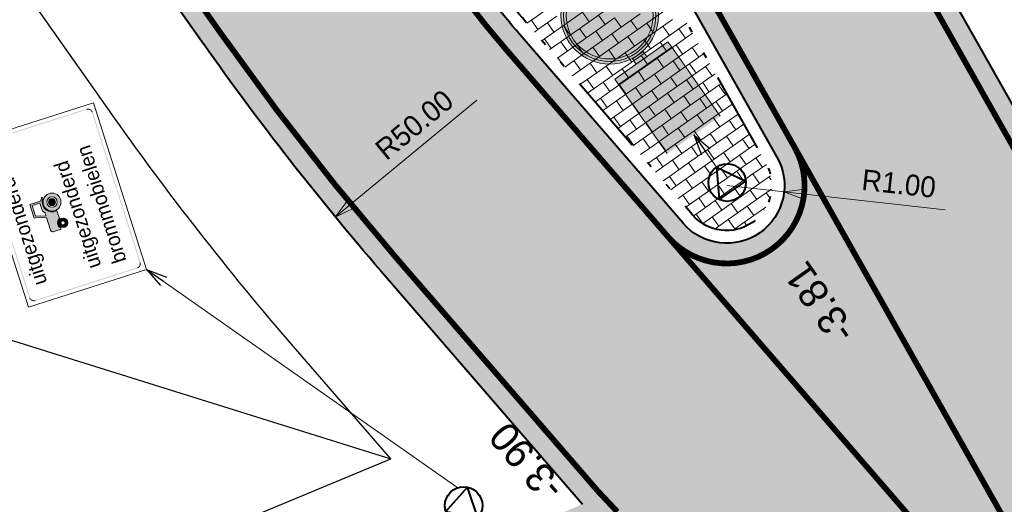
# Model space of a CAD drawing. Header units: metres. Extents: x 148316 to 148653, y 486436 to 486744.
# Tile 23 of 110: x 148439.91 to 148456.98, y 486544.43 to 486552.81. Entities that reach past the tile are written whole.
import ezdxf

# ---------------------------------------------------------------- set-up
doc = ezdxf.new("R2010")
doc.units = ezdxf.units.M
doc.header["$MEASUREMENT"] = 0
doc.linetypes.add('1-1 (0.10)', pattern=[2, 1, -1])
doc.linetypes.add('rws', pattern=[2.74, 1.4, -0.4, 0.07, -0.4, 0.07, -0.4])
doc.layers.get('Defpoints').update_dxf_attribs({"color": 253, "lineweight": 13})
for name, color, linetype, lineweight in [('BWR-nieuw-band-basislijn_GV', 7, 'Continuous', 40), ('BWR-nieuw-band-trottoir rws 115¯225x240 betonrug_GV', 94, 'rws_b', 40), ('BWR-nieuw-belijning-1-1 streep dik 100', 51, '1-1 (0.10)', 0), ('BWR-nieuw-belijning-kantstreep dik 100', 51, 'Continuous', 0), ('BWR-nieuw-raster-cel verharding_GV', 7, 'Continuous', 40), ('BWR-nieuw-straatmeubilair', 7, 'Continuous', 40), ('Level 1', 7, 'Continuous', 0), ('N-WA-VW-VERKEERSTEKEN_BORD-G', 7, 'Continuous', 30), ('N-WE-VW-MARKERING_PUNTSTUK-G', 7, 'Continuous', 30), ('N-WE-VW-VERKEERSTEKEN_BORD_ONDERBORD-S-100', 7, 'Continuous', 30), ('WVB-dim-terr-maatvoering 018', 7, 'Continuous', 13), ('WVB-pen-dik 025', 1, 'Continuous', 30), ('WVB-pen-dik 035', 1, 'Continuous', 40), ('WVB-raster-20%', 254, 'Continuous', 30), ('WVB-tekst-dik 025', 1, 'Continuous', 30)]:
    doc.layers.add(name, color=color, linetype=linetype, lineweight=lineweight)
doc.styles.add('1 200   0.18', font='WORKING.shx', dxfattribs={"height": 0.36})
doc.styles.add('1 200   0.25', font='WORKING.shx', dxfattribs={"height": 0.5})
doc.styles.add('1 500   0.25', font='WORKING.shx', dxfattribs={"height": 1.25})
doc.styles.add('Style-WORKING', font='WORKING.shx')
doc.linetypes.add('rws_b', pattern='A,1.4,-0.4,0.07,-0.23,["B",Style-WORKING,S=0.36,R=0,X=-0.104,Y=-0.19],-0.17,0.07,-1.86', length=4.2)
doc.dimstyles.new('Note 1 200', dxfattribs={"dimtxt": 0.36, "dimasz": 0.36, "dimexe": 0.18, "dimexo": 0.0625, "dimgap": 0.18, "dimtad": 1, "dimzin": 0, "dimdsep": 46, "dimtxsty": '1 200   0.18', "dimblk": 'TerminatorOpen_0.5', "dimcen": 0, "dimclrd": 256, "dimclre": 256, "dimclrt": 1, "dimazin": 0, "dimtfac": 1, "dimtdec": 0, "dimtmove": 1, "dimatfit": 1, "dimldrblk": 'TerminatorOpen_0.5', "dimfxl": 0.18, "dimfxlon": 1, "dimfrac": 2, "dimtolj": 1, "dimtzin": 0, "dimlwd": -1, "dimlwe": -1, "dimarcsym": 0})
doc.dimstyles.new('TER 1 200', dxfattribs={"dimtxt": 0.36, "dimasz": 0.36, "dimexe": 0.18, "dimexo": 0.0625, "dimgap": 0.18, "dimtad": 1, "dimzin": 0, "dimdsep": 46, "dimtxsty": '1 200   0.18', "dimblk": 'TerminatorOpen_0.5', "dimcen": 0, "dimse1": 1, "dimse2": 1, "dimclrd": 256, "dimclre": 256, "dimclrt": 7, "dimazin": 0, "dimtfac": 1, "dimtdec": 0, "dimtmove": 1, "dimatfit": 1, "dimldrblk": 'TerminatorOpen_0.5', "dimfxl": 0.18, "dimfxlon": 1, "dimfrac": 2, "dimtolj": 1, "dimtzin": 0, "dimlwd": -1, "dimlwe": -1, "dimarcsym": 0})

# ---------------------------------------------------------------- blocks, each defined once
blk = doc.blocks.new('TerminatorOpen_0.5')
at = {"color": 0, "linetype": 'ByBlock', "lineweight": -2}
for q in [(-1, 0.25), (-1, 0), (-1, -0.25)]:
    blk.add_line((0, 0), q, dxfattribs=at)
blk = doc.blocks.new('*D76')
at = {"layer": 'Defpoints', "color": 0, "lineweight": 40, "transparency": 16777216}
for p in [(148483.979, 486581.185), (148445.382, 486549.399)]:
    blk.add_point(p, dxfattribs=at)
at = {"layer": 'WVB-dim-terr-maatvoering 018', "transparency": 16777216}
blk.add_line((148447.835, 486551.42), (148445.66, 486549.628), dxfattribs=at)
at = {"layer": 'WVB-dim-terr-maatvoering 018', "transparency": 16777216, "xscale": 0.36, "yscale": 0.36, "zscale": 0.36, "rotation": 219.4732350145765}
blk.add_blockref('TerminatorOpen_0.5', (148445.382, 486549.399), dxfattribs=at)
at = {"layer": 'WVB-dim-terr-maatvoering 018', "color": 7, "transparency": 16777216, "insert": (148446.753, 486550.995), "char_height": 0.36, "attachment_point": 5, "rotation": 39.4732, "style": '1 200   0.18'}
blk.add_mtext('\\A1;\\C7;R50.00', dxfattribs=at)
blk = doc.blocks.new('*D77')
at = {"layer": 'Defpoints', "color": 0, "lineweight": 40, "transparency": 16777216}
for p in [(148454.413, 486556.089), (148411.613, 486530.24)]:
    blk.add_point(p, dxfattribs=at)
at = {"layer": 'WVB-dim-terr-maatvoering 018', "transparency": 16777216}
blk.add_line((148451.901, 486554.572), (148454.105, 486555.903), dxfattribs=at)
at = {"layer": 'WVB-dim-terr-maatvoering 018', "transparency": 16777216, "xscale": 0.36, "yscale": 0.36, "zscale": 0.36, "rotation": 31.12999339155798}
blk.add_blockref('TerminatorOpen_0.5', (148454.413, 486556.089), dxfattribs=at)
at = {"layer": 'WVB-dim-terr-maatvoering 018', "color": 7, "transparency": 16777216, "insert": (148452.662, 486555.452), "char_height": 0.36, "attachment_point": 5, "rotation": 31.13, "style": '1 200   0.18'}
blk.add_mtext('\\A1;\\C7;R50.00', dxfattribs=at)
blk = doc.blocks.new('*D78')
at = {"layer": 'Defpoints', "color": 0, "lineweight": 40, "transparency": 16777216}
for p in [(148450.515, 486554.861), (148437.847, 486546.828)]:
    blk.add_point(p, dxfattribs=at)
at = {"layer": 'WVB-dim-terr-maatvoering 018', "transparency": 16777216}
blk.add_line((148448.169, 486553.374), (148450.211, 486554.668), dxfattribs=at)
at = {"layer": 'WVB-dim-terr-maatvoering 018', "transparency": 16777216, "xscale": 0.36, "yscale": 0.36, "zscale": 0.36, "rotation": 32.37775352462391}
blk.add_blockref('TerminatorOpen_0.5', (148450.515, 486554.861), dxfattribs=at)
at = {"layer": 'WVB-dim-terr-maatvoering 018', "color": 7, "transparency": 16777216, "insert": (148448.845, 486554.228), "char_height": 0.36, "attachment_point": 5, "rotation": 32.3778, "style": '1 200   0.18'}
blk.add_mtext('\\A1;\\C7;R15.00', dxfattribs=at)
blk = doc.blocks.new('RVVBOR')
at = {"layer": 'BWR-nieuw-straatmeubilair'}
for p, q in [((0, 0.325), (-0.281, -0.163)), ((0, 0.325), (0.282, -0.163)), ((-0.281, -0.163), (0.282, -0.163))]:
    blk.add_line(p, q, dxfattribs=at)
blk.add_circle((0, 0), 0.325, dxfattribs=at)
blk = doc.blocks.new('N-SVW-VERKEERSTEKEN_BORD_D02RBB22-SO')
at = {"linetype": 'Continuous', "true_color": 0x007dc8, "extrusion": (0, 0, -1)}
blk.add_hatch(color=152, dxfattribs=at).paths.add_polyline_path([(16.32, 38.68), (10.25, 44.75), (0, 34.48), (-0.01, 53.25, -0.414322), (25.12, 28.12, -0.414105), (0.01, 3), (0, 16.19), (14.23, 18.77, 0.656866), (14.94, 21.82), (5.4, 27.76)])
at = {"linetype": 'Continuous', "true_color": 0x007dc8}
for points in [[(25.18, 36.79), (26.6, 37.27, 0.577878), (-21.25, 46.55), (-20.12, 45.57, -0.577878)], [(0.01, 53.25), (0, 34.48), (0.67, 33.81), (6.46, 43.15, -0.66261), (9.64, 42.66), (14.51, 15.92, -0.52003), (12.53, 13.91), (0, 16.19), (-0.01, 3, 0.414322), (25.12, 28.12, 0.414105)], [(-20.12, 45.57), (-21.25, 46.55, 0.180494), (-28.12, 28.12, 0.414214), (0, 0), (0, 1.5, -0.414214), (-26.62, 28.12, -0.180494)], [(28.12, 28.12, 0.083022), (26.6, 37.27), (25.18, 36.79, -0.083022), (26.62, 28.12, -0.414214), (0, 1.5), (0, 0, 0.414214)]]:
    blk.add_hatch(color=152, dxfattribs=at).paths.add_polyline_path(points)
at = {"linetype": 'Continuous'}
for points in [[(-20.12, 45.57), (-18.98, 44.58, -0.577878), (23.76, 36.3), (25.18, 36.79, 0.577878)], [(0, 34.48), (-10.25, 44.75), (-16.32, 38.68), (-5.4, 27.76), (-14.94, 21.82, 0.656866), (-14.23, 18.77), (0, 16.19)], [(9.64, 42.66, 0.66261), (6.46, 43.15), (0.67, 33.81), (0, 34.48), (0, 16.19), (12.53, 13.91, 0.52003), (14.51, 15.92)], [(25.18, 36.79), (23.76, 36.3, -0.083022), (25.12, 28.12, -0.414214), (0, 3), (0, 1.5, 0.414214), (26.62, 28.12, 0.083022)]]:
    blk.add_hatch(color=7, dxfattribs=at).paths.add_polyline_path(points)
at = {"linetype": 'Continuous', "extrusion": (0, 0, -1)}
blk.add_hatch(color=7, dxfattribs=at).paths.add_polyline_path([(25.12, 28.12, 0.180494), (18.98, 44.58), (20.12, 45.57, -0.180494), (26.62, 28.12, -0.414214), (0, 1.5), (0, 3, 0.414214)])
at = {"linetype": 'Continuous', "true_color": 0xafafaf}
blk.add_hatch(color=253, dxfattribs=at).paths.add_polyline_path([(-3.75, -3.75), (-3.75, 0), (3.75, 0), (3.75, -3.75)])
at = {"linetype": 'Continuous', "true_color": 0x0a0a0a}
blk.add_hatch(color=28, dxfattribs=at).paths.add_polyline_path([(-18.75, -7.5), (-18.75, -3.75), (18.75, -3.75), (18.75, -7.5)])
at = {"linetype": 'Continuous', "true_color": 0xffe100}
blk.add_hatch(color=2, dxfattribs=at).paths.add_polyline_path([(-18.75, -56.25), (-18.75, -7.5), (18.75, -7.5), (18.75, -56.25)])
at = {"color": 253, "lineweight": 0, "true_color": 0xafafaf, "flags": 128}
blk.add_lwpolyline([(18.75, -56.25), (18.75, -7.5), (-18.75, -7.5), (-18.75, -56.25)], dxfattribs=at)
at = {"color": 152, "lineweight": 0, "true_color": 0x007dc8}
blk.add_circle((0, 28.12), 28.12, dxfattribs=at)
at = {"color": 7, "lineweight": 0}
for radius in [26.62, 25.12]:
    blk.add_circle((0, 28.12), radius, dxfattribs=at)
at = {"color": 253, "lineweight": 0, "true_color": 0xafafaf}
blk.add_3dface([(-3.75, -3.75), (3.75, -3.75), (3.75, 0), (-3.75, 0)], dxfattribs=at)
at = {"color": 28, "lineweight": 0, "true_color": 0x0a0a0a}
blk.add_3dface([(-18.75, -7.5), (18.75, -7.5), (18.75, -3.75), (-18.75, -3.75)], dxfattribs=at)
blk = doc.blocks.new('*D102')
at = {"layer": 'Defpoints', "color": 0, "lineweight": 40, "transparency": 16777216}
for p in [(148452.165, 486549.944), (148453.159, 486549.834)]:
    blk.add_point(p, dxfattribs=at)
at = {"layer": 'WVB-dim-terr-maatvoering 018', "transparency": 16777216}
for p, q in [((148452.165, 486549.944), (148453.159, 486549.834)), ((148455.952, 486549.525), (148453.517, 486549.795))]:
    blk.add_line(p, q, dxfattribs=at)
at = {"layer": 'WVB-dim-terr-maatvoering 018', "transparency": 16777216, "xscale": 0.36, "yscale": 0.36, "zscale": 0.36, "rotation": 173.6816879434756}
blk.add_blockref('TerminatorOpen_0.5', (148453.159, 486549.834), dxfattribs=at)
at = {"layer": 'WVB-dim-terr-maatvoering 018', "color": 7, "transparency": 16777216, "insert": (148455.148, 486549.976), "char_height": 0.36, "attachment_point": 5, "rotation": 353.6817, "style": '1 200   0.18'}
blk.add_mtext('\\A1;\\C7;R1.00', dxfattribs=at)
blk = doc.blocks.new('*U110')
at = {"layer": 'Level 1', "linetype": 'Continuous', "lineweight": 0, "extrusion": (0, 0, -1)}
for points in [[(0.078, 1.705), (0.087, 1.718, 0.414214), (-0.034, 1.698), (-0.033, 1.698), (-0.02, 1.689), (-0.021, 1.689, -0.414214)], [(-0.19, 0.257), (-0.359, 0.321), (-0.473, 0.161), (-0.357, 0.079), (-0.27, 0.202), (-0.242, 0.15, 0.31582), (-0.33, -0.025), (-0.354, -0.029), (-0.36, 0.045), (-0.515, 0.156), (-0.37, 0.361), (-0.346, 0.344), (-0.171, 0.283), (-0.036, 0.473, -0.418564), (0.016, 0.482), (0.13, 0.401), (0.116, 0.382, 0.399464), (0.031, 0.276)]]:
    blk.add_hatch(color=7, dxfattribs=at).paths.add_polyline_path(points)
for points in [[(1.604, 0.533), (1.617, 0.524), (1.615, 0.524, 0.414214), (1.595, 0.645), (1.596, 0.644), (1.587, 0.631), (1.586, 0.632, -0.414214), (1.603, 0.533)], [(-1.602, -0.534), (-1.615, -0.525), (-1.616, -0.524, 0.414214), (-1.595, -0.645), (-1.595, -0.644), (-1.585, -0.631), (-1.586, -0.632, -0.414214), (-1.603, -0.534)], [(-0.076, -1.706), (-0.085, -1.719), (-0.087, -1.719, 0.414214), (0.034, -1.698), (0.035, -1.699), (0.022, -1.689), (0.021, -1.689, -0.414214), (-0.078, -1.706)]]:
    blk.add_hatch(color=7, dxfattribs=at).paths.add_polyline_path(points, is_closed=False)
at = {"layer": 'Level 1', "linetype": 'Continuous', "lineweight": 0}
for points in [[(-0.047, 0.277), (-0.094, 0.281, -0.220393), (-0.109, 0.255, -1), (-0.15, 0.313), (-0.177, 0.351, 1), (-0.082, 0.217, 0.220393)], [(-0.047, 0.277, 0.638816), (-0.177, 0.351), (-0.15, 0.313, -0.638816), (-0.094, 0.281)], [(0.242, 0.15), (0.27, 0.202), (0.221, 0.213), (0.19, 0.257), (-0.031, 0.276, -0.118075), (-0.046, 0.232), (0.037, 0.116, -0.340411)], [(0.252, -0.126), (0.214, -0.074, -1), (0.11, 0.073, -0.284928), (0.204, 0.079), (0.235, 0.136, 0.284928), (0.072, 0.126, 1)], [(0.235, 0.136), (0.204, 0.079, -0.556508), (0.214, -0.074), (0.252, -0.126, 0.556508)]]:
    blk.add_hatch(color=7, dxfattribs=at).paths.add_polyline_path(points)
h = blk.add_hatch(color=7, dxfattribs=at)
edge = h.paths.add_edge_path()
edge.add_arc((0.162, 0), 0.0616, 0, 360)
at = {"layer": 'Level 1', "color": 7, "linetype": 'Continuous', "lineweight": 0, "flags": 128}
blk.add_lwpolyline([(-1.754, 0.61), (-0.002, 1.857), (1.754, -0.61), (0.002, -1.857)], close=True, dxfattribs=at)
at = {"layer": 'Level 1', "color": 7, "linetype": 'Continuous', "lineweight": 0}
for points in [[(-1.598, 0.643), (-0.087, 1.718), (-1.584, 0.633), (-0.078, 1.705)], [(-0.035, -1.699), (-1.617, 0.524), (-0.022, -1.689), (-1.604, 0.533)]]:
    blk.add_solid(points, dxfattribs=at)
at = {"layer": 'Level 1', "color": 7, "linetype": 'Continuous', "lineweight": 0, "extrusion": (0, 0, -1)}
for points in [[(-0.033, 1.698), (-1.615, -0.525), (-0.02, 1.689), (-1.602, -0.534)], [(-1.595, -0.644), (-0.085, -1.719), (-1.585, -0.631), (-0.076, -1.706)]]:
    blk.add_solid(points, dxfattribs=at)
at = {"layer": 'N-WE-VW-VERKEERSTEKEN_BORD_ONDERBORD-S-100', "color": 250, "lineweight": 0, "true_color": 0x191919, "flags": 128}
blk.add_lwpolyline([(0.037, 0.116, -0.735281), (0.33, -0.025), (0.354, -0.029), (0.36, 0.045), (0.515, 0.156), (0.37, 0.361), (0.346, 0.344), (0.171, 0.283), (0.036, 0.473, 0.409877), (-0.015, 0.482), (-0.13, 0.401), (-0.116, 0.382, -0.543158), (-0.046, 0.232)], format="xyb", close=True, dxfattribs=at)
blk.add_lwpolyline([(0.19, 0.257), (0.359, 0.321), (0.473, 0.161), (0.357, 0.079), (0.27, 0.202), (0.221, 0.213)], close=True, dxfattribs=at)
at = {"layer": 'N-WE-VW-VERKEERSTEKEN_BORD_ONDERBORD-S-100', "color": 250, "lineweight": 0, "true_color": 0x191919}
for centre, radius in [((-0.129, 0.284), 0.0822), ((-0.129, 0.284), 0.0359), ((0.162, 0), 0.155), ((0.162, 0), 0.09), ((0.162, 0), 0.0616)]:
    blk.add_circle(centre, radius, dxfattribs=at)
at = {"layer": 'WVB-dim-terr-maatvoering 018', "linetype": 'Continuous', "char_height": 0.25, "attachment_point": 4, "rotation": 305.4407, "line_spacing_factor": 0.6, "style": '1 500   0.25'}
for s, insert in [('uitgezonderd', (-0.113, 1.402)), ('uitgezonderd', (-0.918, 0.84)), ('brommobielen', (-1.278, 0.641))]:
    blk.add_mtext(s, dxfattribs=dict(at, insert=insert))

msp = doc.modelspace()

# ---------------------------------------------------------------- hatches: boundary and pattern name
at = {"layer": 'WVB-raster-20%', "linetype": 'Continuous'}
h = msp.add_hatch(color=256, dxfattribs=at)
h.paths.add_polyline_path([(148485.248, 486494.021), (148490.587, 486497.821, 0.030294), (148474.48, 486523.909), (148466.48, 486535.266, -0.024922), (148463.817, 486539.477), (148455.152, 486554.824, 0.02492), (148452.49, 486559.034), (148447.955, 486565.488, -0.226941), (148446.256, 486575.707, 0.040806), (148446.774, 486578.262, -0.05017), (148447.425, 486581.193), (148424.83, 486565.13, -0.034377), (148426.441, 486564.782, 0.037758), (148428.803, 486564.288, -0.200125), (148438.79, 486558.496), (148443.102, 486552.391, 0.024922), (148446.17, 486548.467), (148449.667, 486544.426), (148443.713, 486541.953, -0.35161), (148426.884, 486546.838), (148415.726, 486562.733), (148412.047, 486560.142), (148425.048, 486541.621, 0.352097), (148442.501, 486536.571), (148445.29, 486537.735, -0.351633), (148459.723, 486533.572), (148469.166, 486520.165, -0.031129)])
h.paths.add_polyline_path([(148441.898, 486567.124), (148450.11, 486555.467, -0.024922), (148450.908, 486554.203), (148453.036, 486550.436, -0.904988), (148451.409, 486549.29), (148448.577, 486552.562, -0.024922), (148447.657, 486553.739), (148439.445, 486565.396, -0.422856), (148439.711, 486566.806, 0.014709), (148440.481, 486567.348, -0.422856)], flags=16)

# ---------------------------------------------------------------- linework, layer by layer
at = {"layer": 'BWR-nieuw-band-basislijn_GV', "ltscale": 0.5, "flags": 128}
msp.add_lwpolyline([(148441.898, 486567.124), (148450.11, 486555.467, -0.024922), (148450.908, 486554.203), (148453.036, 486550.436, -0.904988), (148451.409, 486549.29), (148448.577, 486552.562, -0.024922), (148447.657, 486553.739), (148439.445, 486565.396, -0.422856), (148439.711, 486566.806, 0.014709), (148440.481, 486567.348, -0.422856)], format="xyb", close=True, dxfattribs=at)
at = {"layer": 'BWR-nieuw-band-trottoir rws 115¯225x240 betonrug_GV', "linetype": 'rws', "flags": 128}
msp.add_lwpolyline([(148440.613, 486567.172, -0.422856), (148441.718, 486566.997), (148449.93, 486555.34, -0.024922), (148450.717, 486554.095), (148452.844, 486550.328, -0.904988), (148451.575, 486549.434), (148448.744, 486552.705, -0.024922), (148447.837, 486553.866), (148439.625, 486565.523, -0.422856), (148439.833, 486566.623, 0.014709)], format="xyb", close=True, dxfattribs=at)
at = {"layer": 'BWR-nieuw-belijning-1-1 streep dik 100', "color": 7, "linetype": '1-1 (0.10)', "flags": 128}
msp.add_lwpolyline([(148456.337, 486545.301, 0.1, 0.1, 0), (148459.978, 486538.853, 0.1, 0.1, 0), (148454.984, 486544.623, 0.1, 0.1, 0)], format="xyseb", dxfattribs=at)
at = {"layer": 'BWR-nieuw-belijning-kantstreep dik 100', "color": 7, "flags": 128}
msp.add_lwpolyline([(148440.271, 486567.628, 0.1, 0.1, -0.422856), (148442.184, 486567.325, 0.1, 0.1, 0), (148450.396, 486555.668, 0.1, 0.1, -0.024922), (148451.213, 486554.376, 0.1, 0.1, 0), (148453.34, 486550.608, 0.1, 0.1, -0.904988), (148451.144, 486549.061, 0.1, 0.1, 0), (148448.313, 486552.333, 0.1, 0.1, -0.024922), (148447.371, 486553.537, 0.1, 0.1, 0), (148439.159, 486565.195, 0.1, 0.1, -0.422856), (148439.518, 486567.098, 0.1, 0.1, 0.014709)], format="xyseb", close=True, dxfattribs=at)
at = {"layer": 'BWR-nieuw-belijning-kantstreep dik 100', "color": 7, "const_width": 0.1, "flags": 128}
for points in [[(148439.075, 486558.698), (148443.388, 486552.593)], [(148463.513, 486539.305), (148454.847, 486554.652)], [(148446.435, 486548.696), (148449.932, 486544.655)], [(148450.269, 486544.297), (148449.932, 486544.655)]]:
    msp.add_lwpolyline(points, dxfattribs=at)
for points in [[(148446.435, 486548.696, -0.024922), (148443.388, 486552.593)], [(148443.847, 486541.629, -0.35161), (148426.597, 486546.637)]]:
    msp.add_lwpolyline(points, format="xyb", dxfattribs=at)
at = {"layer": 'BWR-nieuw-raster-cel verharding_GV', "color": 252, "lineweight": 0}
for p, q in [((148448.78, 486552.808), (148449.108, 486553.039)), ((148449.781, 486552.78), (148450.108, 486553.011)), ((148448.895, 486552.645), (148449.223, 486552.876)), ((148449.338, 486552.713), (148449.665, 486552.944)), ((148449.665, 486552.944), (148449.781, 486552.78)), ((148449.895, 486552.618), (148450.223, 486552.849)), ((148449.944, 486552.896), (148450.059, 486552.732)), ((148450.223, 486552.849), (148450.338, 486552.685)), ((148450.338, 486552.685), (148450.666, 486552.916)), ((148450.781, 486552.753), (148451.109, 486552.984)), ((148448.703, 486552.754), (148448.78, 486552.808)), ((148448.78, 486552.808), (148448.895, 486552.645)), ((148449.01, 486552.482), (148449.338, 486552.713)), ((148449.059, 486552.76), (148449.174, 486552.596)), ((148449.338, 486552.713), (148449.453, 486552.549)), ((148449.453, 486552.549), (148449.781, 486552.78)), ((148449.616, 486552.665), (148449.732, 486552.501)), ((148450.01, 486552.454), (148450.338, 486552.685)), ((148450.453, 486552.522), (148450.781, 486552.753)), ((148450.502, 486552.8), (148450.617, 486552.637)), ((148450.781, 486552.753), (148450.896, 486552.59)), ((148450.896, 486552.59), (148451.224, 486552.821)), ((148451.01, 486552.427), (148451.338, 486552.658)), ((148451.059, 486552.705), (148451.175, 486552.542)), ((148451.338, 486552.658), (148451.474, 486552.754)), ((148451.338, 486552.658), (148451.453, 486552.495)), ((148448.834, 486552.601), (148448.895, 486552.645)), ((148448.965, 486552.45), (148449.01, 486552.482)), ((148449.01, 486552.482), (148449.125, 486552.319)), ((148449.125, 486552.319), (148449.453, 486552.549)), ((148449.567, 486552.387), (148449.895, 486552.618)), ((148449.895, 486552.618), (148450.01, 486552.454)), ((148450.125, 486552.291), (148450.453, 486552.522)), ((148450.174, 486552.569), (148450.289, 486552.406)), ((148450.453, 486552.522), (148450.568, 486552.359)), ((148450.568, 486552.359), (148450.896, 486552.59)), ((148451.126, 486552.264), (148451.453, 486552.495)), ((148451.453, 486552.495), (148451.573, 486552.579)), ((148449.096, 486552.298), (148449.125, 486552.319)), ((148449.24, 486552.156), (148449.567, 486552.387)), ((148449.289, 486552.434), (148449.404, 486552.27)), ((148449.567, 486552.387), (148449.683, 486552.223)), ((148449.683, 486552.223), (148450.01, 486552.454)), ((148449.846, 486552.338), (148449.961, 486552.175)), ((148450.24, 486552.128), (148450.568, 486552.359)), ((148450.683, 486552.196), (148451.01, 486552.427)), ((148450.732, 486552.474), (148450.847, 486552.311)), ((148451.01, 486552.427), (148451.126, 486552.264)), ((148451.24, 486552.101), (148451.568, 486552.332)), ((148451.289, 486552.379), (148451.404, 486552.215)), ((148451.568, 486552.332), (148451.671, 486552.405)), ((148451.568, 486552.332), (148451.683, 486552.168)), ((148449.227, 486552.147), (148449.24, 486552.156)), ((148449.24, 486552.156), (148449.328, 486552.031)), ((148449.359, 486551.995), (148449.683, 486552.223)), ((148449.797, 486552.061), (148450.125, 486552.291)), ((148450.125, 486552.291), (148450.24, 486552.128)), ((148450.355, 486551.965), (148450.683, 486552.196)), ((148450.404, 486552.243), (148450.519, 486552.08)), ((148450.683, 486552.196), (148450.798, 486552.033)), ((148450.798, 486552.033), (148451.126, 486552.264)), ((148450.961, 486552.148), (148451.077, 486551.984)), ((148451.355, 486551.937), (148451.683, 486552.168)), ((148451.683, 486552.168), (148451.77, 486552.23)), ((148449.489, 486551.844), (148449.797, 486552.061)), ((148449.518, 486552.107), (148449.633, 486551.944)), ((148449.797, 486552.061), (148449.912, 486551.897)), ((148449.912, 486551.897), (148450.24, 486552.128)), ((148450.076, 486552.012), (148450.191, 486551.849)), ((148450.47, 486551.802), (148450.798, 486552.033)), ((148450.912, 486551.87), (148451.24, 486552.101)), ((148451.24, 486552.101), (148451.355, 486551.937)), ((148451.47, 486551.775), (148451.798, 486552.006)), ((148451.519, 486552.053), (148451.634, 486551.889)), ((148451.798, 486552.006), (148451.868, 486552.055)), ((148451.798, 486552.006), (148451.913, 486551.842)), ((148449.621, 486551.692), (148449.912, 486551.897)), ((148450.027, 486551.734), (148450.355, 486551.965)), ((148450.142, 486551.571), (148450.47, 486551.802)), ((148450.355, 486551.965), (148450.47, 486551.802)), ((148450.585, 486551.639), (148450.912, 486551.87)), ((148450.634, 486551.917), (148450.749, 486551.753)), ((148450.912, 486551.87), (148451.028, 486551.707)), ((148451.028, 486551.707), (148451.355, 486551.937)), ((148451.191, 486551.822), (148451.306, 486551.658)), ((148451.585, 486551.611), (148451.913, 486551.842)), ((148451.913, 486551.842), (148451.967, 486551.88)), ((148449.748, 486551.781), (148449.863, 486551.618)), ((148449.752, 486551.541), (148450.027, 486551.734)), ((148450.027, 486551.734), (148450.142, 486551.571)), ((148450.257, 486551.408), (148450.585, 486551.639)), ((148450.306, 486551.686), (148450.421, 486551.523)), ((148450.585, 486551.639), (148450.7, 486551.476)), ((148450.7, 486551.476), (148451.028, 486551.707)), ((148451.142, 486551.544), (148451.47, 486551.775)), ((148451.47, 486551.775), (148451.585, 486551.611)), ((148451.7, 486551.449), (148452.028, 486551.68)), ((148451.749, 486551.726), (148451.864, 486551.563)), ((148452.028, 486551.68), (148452.066, 486551.706)), ((148452.028, 486551.68), (148452.143, 486551.516)), ((148449.883, 486551.389), (148450.142, 486551.571)), ((148450.372, 486551.245), (148450.7, 486551.476)), ((148450.814, 486551.313), (148451.142, 486551.544)), ((148450.863, 486551.591), (148450.978, 486551.427)), ((148451.142, 486551.544), (148451.257, 486551.38)), ((148451.257, 486551.38), (148451.585, 486551.611)), ((148451.421, 486551.496), (148451.536, 486551.332)), ((148451.815, 486551.285), (148452.143, 486551.516)), ((148452.143, 486551.516), (148452.164, 486551.531)), ((148449.978, 486551.455), (148450.093, 486551.292)), ((148450.014, 486551.237), (148450.257, 486551.408)), ((148450.257, 486551.408), (148450.372, 486551.245)), ((148450.487, 486551.082), (148450.814, 486551.313)), ((148450.535, 486551.36), (148450.651, 486551.196)), ((148450.814, 486551.313), (148450.93, 486551.149)), ((148450.93, 486551.149), (148451.257, 486551.38)), ((148451.372, 486551.218), (148451.7, 486551.449)), ((148451.7, 486551.449), (148451.815, 486551.285)), ((148451.93, 486551.122), (148452.257, 486551.353)), ((148451.979, 486551.4), (148452.094, 486551.237)), ((148452.257, 486551.353), (148452.263, 486551.357)), ((148452.257, 486551.353), (148452.295, 486551.299)), ((148450.146, 486551.085), (148450.372, 486551.245)), ((148450.208, 486551.129), (148450.323, 486550.965)), ((148450.602, 486550.918), (148450.93, 486551.149)), ((148451.044, 486550.987), (148451.372, 486551.218)), ((148451.093, 486551.265), (148451.208, 486551.101)), ((148451.372, 486551.218), (148451.487, 486551.054)), ((148451.487, 486551.054), (148451.815, 486551.285)), ((148451.602, 486550.891), (148451.93, 486551.122)), ((148451.651, 486551.169), (148451.766, 486551.006)), ((148451.93, 486551.122), (148452.045, 486550.959)), ((148452.045, 486550.959), (148452.362, 486551.182)), ((148450.277, 486550.934), (148450.487, 486551.082)), ((148450.487, 486551.082), (148450.602, 486550.918)), ((148450.716, 486550.756), (148451.044, 486550.987)), ((148450.765, 486551.034), (148450.88, 486550.87)), ((148451.044, 486550.987), (148451.159, 486550.823)), ((148451.159, 486550.823), (148451.487, 486551.054)), ((148451.717, 486550.728), (148452.045, 486550.959)), ((148452.159, 486550.796), (148452.46, 486551.008)), ((148452.208, 486551.074), (148452.323, 486550.911)), ((148450.408, 486550.782), (148450.602, 486550.918)), ((148450.437, 486550.803), (148450.553, 486550.639)), ((148450.832, 486550.592), (148451.159, 486550.823)), ((148451.274, 486550.661), (148451.602, 486550.891)), ((148451.323, 486550.938), (148451.438, 486550.775)), ((148451.602, 486550.891), (148451.717, 486550.728)), ((148451.832, 486550.565), (148452.159, 486550.796)), ((148451.88, 486550.843), (148451.996, 486550.68)), ((148452.159, 486550.796), (148452.275, 486550.633)), ((148452.275, 486550.633), (148452.559, 486550.833)), ((148450.539, 486550.631), (148450.716, 486550.756)), ((148450.716, 486550.756), (148450.832, 486550.592)), ((148450.946, 486550.43), (148451.274, 486550.661)), ((148450.995, 486550.707), (148451.11, 486550.544)), ((148451.274, 486550.661), (148451.389, 486550.497)), ((148451.389, 486550.497), (148451.717, 486550.728)), ((148451.553, 486550.612), (148451.668, 486550.449)), ((148451.947, 486550.402), (148452.275, 486550.633)), ((148452.389, 486550.47), (148452.657, 486550.659)), ((148452.438, 486550.748), (148452.553, 486550.584)), ((148450.671, 486550.479), (148450.832, 486550.592)), ((148451.061, 486550.266), (148451.389, 486550.497)), ((148451.504, 486550.334), (148451.832, 486550.565)), ((148451.832, 486550.565), (148451.947, 486550.402)), ((148452.061, 486550.239), (148452.389, 486550.47)), ((148452.11, 486550.517), (148452.225, 486550.353)), ((148452.389, 486550.47), (148452.504, 486550.306)), ((148452.504, 486550.306), (148452.756, 486550.484)), ((148450.801, 486550.328), (148450.946, 486550.43)), ((148450.933, 486550.176), (148451.061, 486550.266)), ((148450.946, 486550.43), (148451.061, 486550.266)), ((148451.176, 486550.103), (148451.504, 486550.334)), ((148451.225, 486550.381), (148451.34, 486550.218)), ((148451.504, 486550.334), (148451.619, 486550.171)), ((148451.619, 486550.171), (148451.947, 486550.402)), ((148451.782, 486550.286), (148451.898, 486550.122)), ((148452.177, 486550.076), (148452.504, 486550.306)), ((148452.619, 486550.144), (148452.853, 486550.309)), ((148452.668, 486550.422), (148452.783, 486550.258)), ((148451.064, 486550.024), (148451.176, 486550.103)), ((148451.176, 486550.103), (148451.291, 486549.94)), ((148451.291, 486549.94), (148451.619, 486550.171)), ((148451.733, 486550.008), (148452.061, 486550.239)), ((148452.061, 486550.239), (148452.177, 486550.076)), ((148452.291, 486549.913), (148452.619, 486550.144)), ((148452.34, 486550.191), (148452.455, 486550.027)), ((148452.619, 486550.144), (148452.734, 486549.98)), ((148452.734, 486549.98), (148452.924, 486550.114)), ((148452.898, 486550.095), (148452.937, 486550.04)), ((148451.195, 486549.872), (148451.291, 486549.94)), ((148451.406, 486549.777), (148451.733, 486550.008)), ((148451.455, 486550.055), (148451.57, 486549.892)), ((148451.733, 486550.008), (148451.849, 486549.845)), ((148451.849, 486549.845), (148452.177, 486550.076)), ((148452.012, 486549.96), (148452.127, 486549.796)), ((148452.406, 486549.749), (148452.734, 486549.98)), ((148451.326, 486549.721), (148451.406, 486549.777)), ((148451.406, 486549.777), (148451.521, 486549.614)), ((148451.521, 486549.614), (148451.849, 486549.845)), ((148451.963, 486549.682), (148452.291, 486549.913)), ((148452.291, 486549.913), (148452.406, 486549.749)), ((148452.521, 486549.587), (148452.849, 486549.818)), ((148452.57, 486549.865), (148452.685, 486549.701)), ((148452.849, 486549.818), (148452.939, 486549.881)), ((148452.849, 486549.818), (148452.911, 486549.729)), ((148451.458, 486549.569), (148451.521, 486549.614)), ((148451.635, 486549.451), (148451.963, 486549.682)), ((148451.684, 486549.729), (148451.8, 486549.565)), ((148451.963, 486549.682), (148452.078, 486549.518)), ((148452.078, 486549.518), (148452.406, 486549.749)), ((148452.193, 486549.356), (148452.521, 486549.587)), ((148452.242, 486549.634), (148452.357, 486549.47)), ((148452.521, 486549.587), (148452.636, 486549.423)), ((148451.59, 486549.419), (148451.635, 486549.451)), ((148451.635, 486549.451), (148451.751, 486549.288)), ((148451.751, 486549.288), (148452.078, 486549.518)), ((148452.308, 486549.192), (148452.636, 486549.423)), ((148452.636, 486549.423), (148452.846, 486549.571)), ((148452.8, 486549.538), (148452.816, 486549.515)), ((148451.75, 486549.287), (148451.751, 486549.288)), ((148451.914, 486549.403), (148452.029, 486549.239)), ((148451.963, 486549.194), (148452.193, 486549.356)), ((148452.193, 486549.356), (148452.308, 486549.192)), ((148452.472, 486549.307), (148452.513, 486549.249)), ((148452.287, 486549.177), (148452.308, 486549.192))]:
    msp.add_line(p, q, dxfattribs=at)
at = {"layer": 'N-WE-VW-MARKERING_PUNTSTUK-G', "const_width": 0.1, "flags": 128}
for points in [[(148453.34, 486550.608), (148456.337, 486545.301)], [(148454.984, 486544.623), (148451.144, 486549.061)]]:
    msp.add_lwpolyline(points, dxfattribs=at)
at = {"layer": 'WVB-pen-dik 025', "lineweight": 30}
msp.add_line((148437.698, 486547.911), (148446.343, 486545.211), dxfattribs=at)
at = {"layer": 'WVB-pen-dik 025', "lineweight": 30, "flags": 128}
msp.add_lwpolyline([(148444.658, 486547.158, -0.024922), (148441.467, 486551.239), (148441.469, 486551.237), (148437.177, 486557.312, 0.199447), (148428.542, 486562.305, -0.037758), (148425.885, 486562.861, 0.190399), (148418.569, 486562.165), (148428.521, 486547.987, 0.35161), (148442.945, 486543.8), (148446.343, 486545.211)], format="xyb", close=True, dxfattribs=at)
at = {"layer": 'WVB-pen-dik 035', "ltscale": 0.1}
msp.add_line((148438.79, 486558.496), (148443.102, 486552.391), dxfattribs=at)
at = {"layer": 'WVB-pen-dik 035'}
for p, q in [((148463.817, 486539.477), (148455.152, 486554.824)), ((148446.17, 486548.467), (148449.667, 486544.426))]:
    msp.add_line(p, q, dxfattribs=at)
at = {"layer": 'WVB-pen-dik 035', "extrusion": (0, 0, -1)}
msp.add_arc((-148483.979, 486581.185), 50, 319.1277, 324.8383, dxfattribs=at)
at = {"layer": 'WVB-pen-dik 035', "ltscale": 0.1}
msp.add_arc((148438.342, 486554.882), 14, 215.067, 292.5558, dxfattribs=at)

# ---------------------------------------------------------------- block references
at = {"layer": 'BWR-nieuw-straatmeubilair'}
for p, rotation in [((148452.173, 486549.995), 34.52377062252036), ((148447.607, 486544.404), 108.4683266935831)]:
    msp.add_blockref('RVVBOR', p, dxfattribs=dict(at, rotation=rotation))
at = {"layer": 'Level 1', "color": 7, "linetype": 'Continuous', "lineweight": 0, "rotation": 162.2633973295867}
msp.add_blockref('*U110', (148440.628, 486549.608), dxfattribs=at)
at = {"layer": 'N-WA-VW-VERKEERSTEKEN_BORD-G', "xscale": 0.02999999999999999, "yscale": 0.02999999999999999, "zscale": 0.02999999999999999, "rotation": 35.1617464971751}
msp.add_blockref('N-SVW-VERKEERSTEKEN_BORD_D02RBB22-SO', (148450.623, 486552.2), dxfattribs=at)
at = {"layer": 'WVB-dim-terr-maatvoering 018', "xscale": 0.36, "yscale": 0.36, "zscale": 0.36, "rotation": 125.2466003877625}
msp.add_blockref('TerminatorOpen_0.5', (148451.595, 486550.82), dxfattribs=at)

# ---------------------------------------------------------------- texts
at = {"layer": 'WVB-tekst-dik 025', "linetype": 'Continuous', "char_height": 0.5, "attachment_point": 7, "line_spacing_factor": 0.6, "style": '1 200   0.25'}
for s, insert, rotation in [('-3.81', (148454.433, 486547.43), 125.1617), ('-3.90', (148449.389, 486544.744), 130.6702)]:
    msp.add_mtext(s, dxfattribs=dict(at, insert=insert, rotation=rotation))

# ---------------------------------------------------------------- dimensions: what is measured, and where the dimension line sits
at = {"layer": 'WVB-dim-terr-maatvoering 018'}
for center, mpoint, picture, middle in [((148483.979, 486581.185), (148445.382, 486549.399), '*D76', (148446.982, 486550.717)), ((148411.613, 486530.24), (148454.413, 486556.089), '*D77', (148452.848, 486555.144)), ((148437.847, 486546.828), (148450.515, 486554.861), '*D78', (148449.038, 486553.924)), ((148452.165, 486549.944), (148453.159, 486549.834), '*D102', (148455.108, 486549.618))]:
    dim = msp.add_radius_dim(center=center, mpoint=mpoint, text='\\C7;<>', dimstyle='TER 1 200', override={"dimtdec": 2, "dimtmove": 1}, dxfattribs=at)
    dim.commit()
    dim.dimension.update_dxf_attribs({"geometry": picture, "text_midpoint": middle, "dimtype": 164})

# ---------------------------------------------------------------- leaders
for points in [[(148451.595, 486550.82), (148451.989, 486550.263)], [(148442.112, 486548.493), (148447.504, 486544.712)]]:
    msp.add_leader(points, dimstyle='Note 1 200', override={"dimscale": 1, "dimclrd": 0}, dxfattribs=at)

doc.saveas('drawing.dxf')
